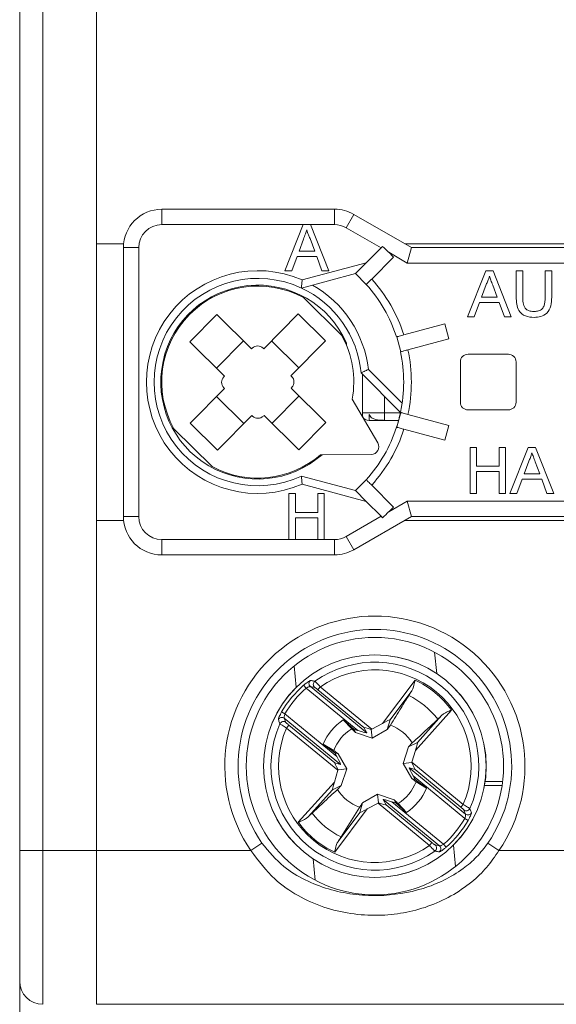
# Model space of a CAD drawing. Header units: millimetres. Extents: x 0 to 420, y 0 to 297.
# Tile 7 of 20: x 108 to 122, y 198 to 224. Entities that reach past the tile are written whole.
import ezdxf

# ---------------------------------------------------------------- set-up
doc = ezdxf.new("R2010")
doc.units = ezdxf.units.MM

msp = doc.modelspace()

# ---------------------------------------------------------------- linework, layer by layer
at = {"color": 7, "linetype": 'Continuous', "lineweight": 15}
for p, q in [((108.131, 202.412), (108.131, 229.612)), ((108.731, 229.612), (108.731, 202.412)), ((110.131, 218.212), (110.131, 229.612)), ((110.131, 229.612), (110.131, 202.412)), ((111.831, 219.112), (111.831, 218.712)), ((111.831, 219.112), (116.331, 219.112)), ((116.331, 218.712), (116.331, 219.112)), ((116.831, 218.978), (116.631, 218.631)), ((116.831, 218.978), (118.331, 218.112)), ((115.514, 218.712), (111.831, 218.712)), ((115.514, 218.712), (115.038, 217.512)), ((115.705, 218.712), (115.514, 218.712)), ((116.182, 217.512), (115.705, 218.712)), ((116.331, 218.712), (115.705, 218.712)), ((117.542, 218.105), (116.631, 218.631)), ((110.836, 218.212), (110.131, 218.212)), ((115.405, 218.019), (115.521, 218.335)), ((115.692, 218.352), (115.814, 218.019)), ((129.164, 218.212), (118.158, 218.212)), ((111.231, 218.112), (110.831, 218.112)), ((110.831, 211.112), (110.831, 218.112)), ((111.231, 218.112), (111.231, 211.112)), ((115.814, 218.019), (115.405, 218.019)), ((117.156, 217.719), (117.542, 218.105)), ((117.581, 218.145), (117.542, 218.105)), ((117.74, 217.991), (117.867, 217.864)), ((118.224, 217.712), (117.74, 217.991)), ((118.331, 218.112), (118.224, 217.712)), ((118.331, 218.112), (124.031, 218.112)), ((115.217, 217.512), (115.354, 217.881)), ((115.354, 217.881), (115.865, 217.881)), ((115.486, 217.272), (117.156, 217.719)), ((115.865, 217.881), (116.002, 217.512)), ((117.156, 217.719), (116.873, 217.436)), ((117.297, 217.295), (117.867, 217.864)), ((124.031, 217.712), (118.224, 217.712)), ((115.038, 217.512), (115.217, 217.512)), ((116.873, 217.436), (115.469, 217.06)), ((116.002, 217.512), (116.182, 217.512)), ((116.873, 217.436), (117.156, 217.154)), ((119.79, 216.312), (120.266, 217.512)), ((120.266, 217.512), (120.457, 217.512)), ((120.457, 217.512), (120.934, 216.312)), ((121.062, 216.821), (121.062, 217.512)), ((121.062, 217.512), (121.231, 217.512)), ((121.231, 217.512), (121.231, 216.829)), ((121.816, 217.512), (121.985, 217.512)), ((121.816, 216.829), (121.816, 217.512)), ((121.985, 217.512), (121.985, 216.821)), ((120.28, 217.152), (120.157, 216.819)), ((120.567, 216.819), (120.45, 217.135)), ((116.517, 215.825), (115.522, 216.81)), ((120.106, 216.681), (119.969, 216.312)), ((120.618, 216.681), (120.106, 216.681)), ((120.157, 216.819), (120.567, 216.819)), ((120.754, 216.312), (120.618, 216.681)), ((113.261, 216.374), (112.558, 215.663)), ((114.167, 215.477), (113.261, 216.374)), ((115.382, 216.385), (114.486, 215.479)), ((115.382, 216.385), (116.093, 215.682)), ((118.138, 215.839), (119.205, 216.125)), ((119.205, 216.125), (119.309, 215.739)), ((119.969, 216.312), (119.79, 216.312)), ((120.934, 216.312), (120.754, 216.312)), ((113.464, 214.766), (112.558, 215.663)), ((113.959, 215.684), (113.255, 214.973)), ((115.403, 214.984), (114.692, 215.687)), ((116.093, 215.682), (115.196, 214.775)), ((116.639, 215.574), (116.639, 215.637)), ((117.95, 215.788), (118.053, 215.402)), ((118.242, 215.453), (119.309, 215.739)), ((114.167, 215.477), (114.185, 215.495)), ((114.468, 215.496), (114.486, 215.479)), ((119.806, 215.337), (120.856, 215.337)), ((119.606, 214.087), (119.606, 215.137)), ((121.056, 215.137), (121.056, 214.087)), ((118.048, 213.823), (117.02, 214.851)), ((117.212, 214.942), (118.091, 214.063)), ((113.446, 214.749), (113.464, 214.766)), ((115.196, 214.775), (115.214, 214.758)), ((117.054, 214.817), (117.054, 213.812)), ((113.466, 214.448), (112.569, 213.542)), ((113.466, 214.448), (113.448, 214.466)), ((115.216, 214.475), (115.198, 214.457)), ((116.104, 213.56), (115.198, 214.457)), ((113.259, 214.24), (113.97, 213.536)), ((114.703, 213.54), (115.407, 214.251)), ((117.457, 213.028), (116.791, 214.168)), ((117.631, 214.24), (117.631, 213.812)), ((117.054, 213.812), (117.631, 213.812)), ((117.631, 213.812), (117.631, 213.616)), ((117.631, 213.812), (118.046, 213.812)), ((118.002, 213.628), (118.053, 213.821)), ((120.856, 213.887), (119.806, 213.887)), ((114.176, 213.745), (113.28, 212.838)), ((114.194, 213.727), (114.176, 213.745)), ((114.495, 213.746), (114.477, 213.729)), ((115.401, 212.85), (114.495, 213.746)), ((116.104, 213.56), (115.401, 212.85)), ((117.231, 213.766), (117.231, 213.612)), ((117.997, 213.612), (117.231, 213.612)), ((117.998, 213.616), (117.631, 213.616)), ((117.95, 213.435), (118.002, 213.628)), ((118.242, 213.771), (119.309, 213.485)), ((112.145, 213.398), (113.14, 212.413)), ((112.569, 213.542), (113.28, 212.838)), ((118.138, 213.385), (119.205, 213.099)), ((119.205, 213.099), (119.309, 213.485)), ((119.862, 211.712), (119.862, 212.912)), ((119.862, 212.912), (120.031, 212.912)), ((120.031, 212.912), (120.031, 212.419)), ((120.616, 212.419), (120.616, 212.912)), ((120.616, 212.912), (120.785, 212.912)), ((120.785, 212.912), (120.785, 211.712)), ((120.898, 211.712), (121.374, 212.912)), ((121.374, 212.912), (121.565, 212.912)), ((121.565, 212.912), (122.041, 211.712)), ((115.966, 212.72), (117.285, 212.727)), ((121.387, 212.552), (121.265, 212.219)), ((121.674, 212.219), (121.558, 212.535)), ((120.031, 212.419), (120.616, 212.419)), ((120.616, 212.281), (120.031, 212.281)), ((120.031, 212.281), (120.031, 211.712)), ((120.616, 211.712), (120.616, 212.281)), ((115.469, 212.163), (116.873, 211.787)), ((116.873, 211.787), (117.156, 212.07)), ((121.214, 212.081), (121.077, 211.712)), ((121.725, 212.081), (121.214, 212.081)), ((121.265, 212.219), (121.674, 212.219)), ((121.862, 211.712), (121.725, 212.081)), ((117.156, 211.504), (115.486, 211.952)), ((116.873, 211.787), (117.156, 211.504)), ((117.297, 211.928), (117.867, 211.359)), ((115.14, 211.712), (115.14, 210.512)), ((115.31, 211.712), (115.14, 211.712)), ((115.31, 211.219), (115.31, 211.712)), ((115.894, 211.712), (115.894, 211.219)), ((116.063, 211.712), (115.894, 211.712)), ((116.063, 210.512), (116.063, 211.712)), ((117.156, 211.504), (117.542, 211.118)), ((117.74, 211.232), (118.224, 211.512)), ((118.224, 211.512), (118.331, 211.112)), ((118.224, 211.512), (124.031, 211.512)), ((120.031, 211.712), (119.862, 211.712)), ((120.785, 211.712), (120.616, 211.712)), ((121.077, 211.712), (120.898, 211.712)), ((122.041, 211.712), (121.862, 211.712)), ((117.74, 211.232), (117.867, 211.359)), ((110.131, 202.412), (110.131, 211.012)), ((110.131, 211.012), (110.836, 211.012)), ((110.831, 211.112), (111.231, 211.112)), ((115.894, 211.219), (115.31, 211.219)), ((115.31, 211.081), (115.894, 211.081)), ((115.31, 210.512), (115.31, 211.081)), ((115.894, 211.081), (115.894, 210.512)), ((116.631, 210.592), (117.542, 211.118)), ((118.331, 211.112), (116.831, 210.246)), ((117.542, 211.118), (117.581, 211.079)), ((118.158, 211.012), (129.164, 211.012)), ((124.031, 211.112), (118.331, 211.112)), ((111.831, 210.512), (111.831, 210.112)), ((111.831, 210.512), (115.14, 210.512)), ((115.14, 210.512), (115.31, 210.512)), ((115.31, 210.512), (115.894, 210.512)), ((115.894, 210.512), (116.063, 210.512)), ((116.063, 210.512), (116.331, 210.512)), ((116.331, 210.112), (116.331, 210.512)), ((116.631, 210.592), (116.831, 210.246)), ((116.331, 210.112), (111.831, 210.112)), ((115.526, 206.721), (115.592, 206.646)), ((116.939, 205.539), (115.592, 206.646)), ((115.7, 206.687), (117.167, 205.48)), ((115.813, 206.664), (115.7, 206.687)), ((115.897, 206.601), (115.96, 206.679)), ((115.96, 206.679), (117.3, 205.578)), ((117.581, 205.727), (118.427, 206.853)), ((117.091, 205.62), (115.897, 206.601)), ((118.339, 206.57), (117.775, 205.818)), ((114.953, 206.023), (115.039, 205.973)), ((115.02, 205.86), (115.064, 205.753)), ((116.488, 204.653), (115.02, 205.86)), ((115.039, 205.973), (116.386, 204.866)), ((119.377, 206.072), (118.436, 205.024)), ((118.488, 205.232), (119.116, 205.931)), ((115.078, 205.605), (115.142, 205.682)), ((116.418, 204.504), (115.078, 205.605)), ((115.142, 205.682), (116.336, 204.701)), ((116.777, 205.585), (116.558, 205.82)), ((116.558, 205.82), (116.837, 205.569)), ((117.167, 205.48), (117.091, 205.62)), ((117.3, 205.578), (117.581, 205.727)), ((117.704, 205.57), (117.775, 205.818)), ((117.785, 205.683), (117.704, 205.57)), ((116.878, 205.489), (116.777, 205.585)), ((116.878, 205.489), (116.837, 205.569)), ((116.837, 205.569), (116.939, 205.539)), ((117.31, 205.343), (116.878, 205.489)), ((117.31, 205.343), (117.287, 205.571)), ((117.704, 205.57), (117.31, 205.343)), ((116.036, 205.186), (116.31, 205.016)), ((116.336, 204.96), (116.036, 205.186)), ((118.113, 204.683), (118.258, 205.115)), ((118.258, 205.115), (118.488, 205.232)), ((118.258, 205.115), (118.354, 205.216)), ((116.31, 205.016), (116.423, 204.935)), ((116.386, 204.866), (116.336, 204.96)), ((116.423, 204.935), (116.336, 204.96)), ((116.423, 204.935), (116.649, 204.54)), ((118.436, 205.024), (118.344, 204.719)), ((116.336, 204.701), (116.488, 204.653)), ((118.113, 204.683), (118.34, 204.706)), ((118.339, 204.288), (118.113, 204.683)), ((118.426, 204.523), (118.274, 204.57)), ((118.274, 204.57), (119.742, 203.364)), ((118.344, 204.719), (119.684, 203.618)), ((116.326, 204.199), (116.418, 204.504)), ((116.649, 204.54), (116.422, 204.518)), ((116.649, 204.54), (116.504, 204.109)), ((118.376, 204.358), (118.426, 204.264)), ((119.723, 203.25), (118.376, 204.358)), ((119.62, 203.541), (118.426, 204.523)), ((115.385, 203.152), (116.326, 204.199)), ((116.504, 204.109), (116.274, 203.992)), ((116.504, 204.109), (116.408, 204.008)), ((118.339, 204.288), (118.426, 204.264)), ((118.452, 204.208), (118.339, 204.288)), ((118.426, 204.264), (118.726, 204.038)), ((118.726, 204.038), (118.452, 204.208)), ((120.238, 204.112), (120.693, 204.112)), ((120.253, 204.212), (120.707, 204.212)), ((116.274, 203.992), (115.646, 203.292)), ((117.058, 203.654), (117.453, 203.88)), ((117.453, 203.88), (117.475, 203.653)), ((117.453, 203.88), (117.884, 203.735)), ((117.058, 203.654), (116.987, 203.405)), ((117.462, 203.646), (117.181, 203.497)), ((118.802, 202.545), (117.462, 203.646)), ((117.595, 203.743), (117.671, 203.604)), ((119.062, 202.537), (117.595, 203.743)), ((117.671, 203.604), (118.865, 202.622)), ((117.925, 203.654), (117.823, 203.685)), ((117.823, 203.685), (119.17, 202.578)), ((117.884, 203.735), (117.925, 203.654)), ((118.204, 203.403), (117.925, 203.654)), ((117.985, 203.639), (118.204, 203.403)), ((119.684, 203.618), (119.62, 203.541)), ((117.181, 203.497), (116.335, 202.371)), ((116.423, 202.654), (116.987, 203.405)), ((116.501, 202.772), (116.977, 203.54)), ((119.742, 203.364), (119.698, 203.47)), ((119.723, 203.25), (119.809, 203.2)), ((114.437, 202.607), (114.151, 202.412)), ((118.865, 202.622), (118.802, 202.545)), ((118.949, 202.56), (119.062, 202.537)), ((119.17, 202.578), (119.236, 202.503)), ((120.611, 202.412), (120.325, 202.607)), ((108.131, 199.012), (108.131, 202.412)), ((108.731, 202.412), (108.131, 202.412)), ((108.731, 202.412), (108.731, 198.412)), ((108.731, 202.412), (110.131, 202.412)), ((110.131, 202.412), (114.151, 202.412)), ((110.131, 198.412), (110.131, 202.412)), ((120.611, 202.412), (124.651, 202.412)), ((108.131, 181.612), (108.131, 199.012)), ((110.131, 198.412), (113.131, 198.412)), ((113.131, 198.412), (153.131, 198.412))]:
    msp.add_line(p, q, dxfattribs=at)
at = {"color": 8, "linetype": 'Continuous', "lineweight": 15}
for p, q in [((118.937, 207.579), (118.991, 207.024)), ((115.28, 207.221), (115.334, 206.666)), ((119.428, 202.557), (119.482, 202.002)), ((115.771, 202.2), (115.825, 201.645))]:
    msp.add_line(p, q, dxfattribs=at)
at = {"color": 7, "linetype": 'Continuous', "lineweight": 15}
for radius in [3.35, 2.9, 2.899]:
    msp.add_circle((117.381, 204.612), radius, dxfattribs=at)
for centre, radius, start, end in [((111.831, 218.112), 1, 90, 180), ((116.331, 218.112), 1, 60, 90), ((111.831, 218.112), 0.6, 90, 180), ((116.331, 218.112), 0.6, 60, 90), ((114.331, 214.612), 2.9, 66.532, 293.468), ((114.331, 214.612), 2.7, 65.0744, 294.9256), ((114.331, 214.612), 2.525, 23.9501, 311.4958), ((114.331, 214.612), 2.9, 6.532, 60.5605), ((114.331, 214.612), 3.8, 18.017, 41.983), ((114.331, 214.612), 4, 17.866, 42.134), ((114.331, 214.612), 2.5, 61.5612, 209.0408), ((114.331, 214.612), 2.7, 5.0744, 65.0744), ((114.331, 214.612), 2.5, 349.7652, 29.0408), ((114.327, 215.354), 0.2, 45.301, 135.301), ((114.331, 214.612), 3.8, 348.017, 11.983), ((114.331, 214.612), 4, 347.866, 12.134), ((119.806, 215.137), 0.2, 90, 180), ((120.856, 215.137), 0.2, 0, 90), ((113.589, 214.608), 0.2, 135.301, 225.301), ((115.073, 214.616), 0.2, 315.301, 45.301), ((119.806, 214.087), 0.2, 180, 270), ((120.856, 214.087), 0.2, 270, 0), ((114.331, 214.612), 3.8, 345, 348.017), ((114.335, 213.869), 0.2, 225.301, 315.301), ((117.231, 213.812), 0.2, 207.8094, 270), ((114.331, 214.612), 3.8, 341.983, 345), ((114.331, 214.612), 3.8, 318.017, 341.983), ((114.331, 214.612), 4, 317.866, 342.134), ((117.284, 212.927), 0.2, 270.301, 30.301), ((114.331, 214.612), 2.5, 241.5612, 310.8368), ((111.831, 211.112), 1, 180, 270), ((111.831, 211.112), 0.6, 180, 270), ((116.331, 211.112), 0.6, 270, 300), ((116.331, 211.112), 1, 270, 300), ((117.381, 204.612), 3.908, 325.743, 214.257), ((117.381, 204.612), 3.562, 325.743, 214.257), ((117.381, 204.612), 2.707, 335.914, 125.2507), ((117.381, 204.612), 2.508, 336.6604, 124.5043), ((117.381, 204.612), 2.809, 131.3322, 149.8325), ((117.381, 204.612), 2.709, 131.3322, 149.8325), ((115.764, 206.764), 0.1, 127.3397, 230.0791), ((115.877, 206.741), 0.1, 125.6736, 230.0612), ((117.381, 204.612), 2.473, 36.1881, 64.9765), ((117.381, 204.612), 2.04, 36.7259, 64.4388), ((114.957, 205.781), 0.1, 51.0855, 153.8249), ((117.381, 204.612), 2.707, 155.914, 305.2507), ((117.381, 204.612), 2.508, 156.6604, 304.5043), ((115.001, 205.675), 0.1, 51.1035, 155.491), ((117.381, 204.612), 1.463, 124.2659, 156.8987), ((117.381, 204.612), 1.145, 31.83, 69.3346), ((117.381, 204.612), 1.145, 121.83, 159.3346), ((117.381, 204.612), 1.145, 301.83, 339.3346), ((117.381, 204.612), 1.145, 211.83, 249.3346), ((117.381, 204.612), 1.463, 304.2659, 336.8987), ((117.381, 204.612), 2.04, 216.7259, 244.4388), ((119.761, 203.549), 0.1, 231.1035, 335.491), ((119.805, 203.442), 0.1, 231.0855, 333.8249), ((117.381, 204.612), 2.473, 216.1881, 244.9765), ((117.381, 204.612), 2.709, 311.3322, 329.8325), ((117.381, 204.612), 2.809, 311.3322, 329.8325), ((118.885, 202.483), 0.1, 305.6736, 50.0612), ((118.998, 202.46), 0.1, 307.3397, 50.0791), ((108.731, 199.012), 0.6, 180, 270)]:
    msp.add_arc(centre, radius, start, end, dxfattribs=at)
for centre, major_axis, ratio, start_param, end_param in [((116.401, 218.764), (1.719, -1.319), 0.131652, 0.785398, 0.919879), ((116.401, 210.46), (1.719, 1.319), 0.131652, 5.363306, 5.497787), ((117.341, 205.544), (0.249, -0.076), 0.040112, 1.799222, 3.182497), ((117.566, 205.707), (0.208, 0.112), 0.04428, 6.24051, 7.758946), ((116.918, 205.556), (0.249, -0.076), 0.040112, 4.809235, 6.32409), ((117.309, 205.57), (0.096, 0.0504), 0.096832, 1.611647, 1.743226), ((118.42, 205.006), (0.069, 0.226), 0.04428, 4.807424, 6.325861), ((116.365, 204.883), (-0.123, 0.23), 0.040112, 3.100688, 4.615543), ((116.459, 204.471), (-0.123, 0.23), 0.040112, 6.242281, 7.625556), ((118.397, 204.34), (-0.123, 0.23), 0.040112, 6.242281, 7.757136), ((118.336, 204.726), (0.031, 0.104), 0.096832, 4.539959, 4.671538), ((118.303, 204.753), (-0.123, 0.23), 0.040112, 3.100688, 4.483964), ((116.427, 204.497), (0.031, 0.104), 0.096832, 1.398366, 1.529945), ((116.342, 204.218), (0.069, 0.226), 0.04428, 1.665832, 3.184268), ((117.453, 203.653), (0.096, 0.0504), 0.096832, 4.75324, 4.884819), ((117.421, 203.68), (0.249, -0.076), 0.040112, 4.940814, 6.32409), ((117.844, 203.668), (0.249, -0.076), 0.040112, 1.667642, 3.182497), ((117.196, 203.516), (0.208, 0.112), 0.04428, 3.098917, 4.617354)]:
    msp.add_ellipse(centre, major_axis=major_axis, ratio=ratio, start_param=start_param, end_param=end_param, dxfattribs=at)
for points, knots in [([(115.521, 218.335), (115.538, 218.379), (115.567, 218.459), (115.597, 218.538), (115.61, 218.573)], [0, 0, 0, 0, 0.560002, 1, 1, 1, 1]), ([(115.61, 218.573), (115.621, 218.53), (115.641, 218.454), (115.676, 218.383), (115.692, 218.352)], [0, 0, 0, 0, 0.559908, 1, 1, 1, 1]), ([(115.469, 217.06), (115.469, 217.062), (115.469, 217.067), (115.472, 217.1), (115.476, 217.15), (115.481, 217.208), (115.484, 217.251), (115.486, 217.271), (115.486, 217.272)], [0, 0, 0, 0, 0.199086, 0.397985, 0.602097, 0.817827, 0.98888, 1, 1, 1, 1]), ([(117.156, 217.154), (117.157, 217.155), (117.16, 217.158), (117.185, 217.183), (117.221, 217.219), (117.26, 217.258), (117.287, 217.285), (117.297, 217.295)], [0, 0, 0, 0, 0.214334, 0.428664, 0.643131, 0.857878, 1, 1, 1, 1]), ([(120.362, 217.373), (120.35, 217.33), (120.33, 217.254), (120.295, 217.183), (120.28, 217.152)], [0, 0, 0, 0, 0.5599078, 1, 1, 1, 1]), ([(120.45, 217.135), (120.433, 217.179), (120.404, 217.259), (120.375, 217.338), (120.362, 217.373)], [0, 0, 0, 0, 0.560002, 1, 1, 1, 1]), ([(121.526, 216.296), (121.45, 216.301), (121.298, 216.309), (121.119, 216.451), (121.067, 216.643), (121.064, 216.762), (121.062, 216.821)], [0, 0, 0, 0, 0.280714, 0.557891, 0.778399, 1, 1, 1, 1]), ([(121.231, 216.829), (121.232, 216.779), (121.233, 216.678), (121.276, 216.535), (121.393, 216.459), (121.473, 216.453), (121.513, 216.45)], [0, 0, 0, 0, 0.281723, 0.560127, 0.779499, 1, 1, 1, 1]), ([(121.513, 216.45), (121.548, 216.452), (121.618, 216.455), (121.722, 216.492), (121.815, 216.623), (121.815, 216.744), (121.816, 216.829)], [0, 0, 0, 0, 0.187574, 0.374198, 0.559695, 1, 1, 1, 1]), ([(121.985, 216.821), (121.984, 216.746), (121.981, 216.596), (121.88, 216.4), (121.703, 216.306), (121.585, 216.3), (121.526, 216.296)], [0, 0, 0, 0, 0.281617, 0.559127, 0.779001, 1, 1, 1, 1]), ([(118.138, 215.839), (118.116, 215.833), (118.073, 215.821), (118.015, 215.806), (117.971, 215.794), (117.948, 215.788), (117.946, 215.787), (117.945, 215.787)], [0, 0, 0, 0, 0.215042, 0.430087, 0.64502, 0.859687, 1, 1, 1, 1]), ([(118.048, 215.401), (118.05, 215.401), (118.055, 215.402), (118.088, 215.411), (118.137, 215.425), (118.191, 215.439), (118.227, 215.449), (118.242, 215.453)], [0, 0, 0, 0, 0.214334, 0.428664, 0.643131, 0.857878, 1, 1, 1, 1]), ([(117.212, 214.942), (117.211, 214.941), (117.193, 214.933), (117.155, 214.914), (117.101, 214.889), (117.057, 214.867), (117.026, 214.853), (117.022, 214.852), (117.02, 214.851)], [0, 0, 0, 0, 0.01112, 0.182173, 0.397903, 0.602015, 0.800914, 1, 1, 1, 1]), ([(117.054, 213.812), (117.054, 213.811), (117.054, 213.804), (117.054, 213.79), (117.054, 213.769), (117.054, 213.746), (117.054, 213.723), (117.054, 213.72), (117.054, 213.718)], [0, 0, 0, 0, 0.010135, 0.105668, 0.200728, 0.358734, 0.617857, 1, 1, 1, 1]), ([(118.242, 213.771), (118.22, 213.777), (118.176, 213.788), (118.118, 213.804), (118.075, 213.816), (118.051, 213.822), (118.049, 213.823), (118.048, 213.823)], [0, 0, 0, 0, 0.215042, 0.430087, 0.64502, 0.859687, 1, 1, 1, 1]), ([(117.631, 213.616), (117.613, 213.616), (117.537, 213.617), (117.426, 213.624), (117.32, 213.663), (117.259, 213.71), (117.24, 213.747), (117.231, 213.766)], [0, 0, 0, 0, 0.121666, 0.503495, 0.726642, 0.865009, 1, 1, 1, 1]), ([(117.945, 213.436), (117.947, 213.436), (117.951, 213.435), (117.984, 213.426), (118.033, 213.413), (118.088, 213.398), (118.124, 213.388), (118.138, 213.385)], [0, 0, 0, 0, 0.214334, 0.428664, 0.643131, 0.857878, 1, 1, 1, 1]), ([(121.469, 212.773), (121.458, 212.73), (121.438, 212.654), (121.403, 212.583), (121.387, 212.552)], [0, 0, 0, 0, 0.559908, 1, 1, 1, 1]), ([(121.558, 212.535), (121.541, 212.579), (121.512, 212.659), (121.482, 212.738), (121.469, 212.773)], [0, 0, 0, 0, 0.560002, 1, 1, 1, 1]), ([(115.469, 212.163), (115.469, 212.161), (115.469, 212.157), (115.472, 212.124), (115.476, 212.074), (115.481, 212.015), (115.484, 211.972), (115.486, 211.953), (115.486, 211.952)], [0, 0, 0, 0, 0.199086, 0.397985, 0.602097, 0.817827, 0.98888, 1, 1, 1, 1]), ([(117.297, 211.928), (117.281, 211.944), (117.25, 211.976), (117.207, 212.019), (117.175, 212.051), (117.158, 212.068), (117.156, 212.069), (117.156, 212.07)], [0, 0, 0, 0, 0.215042, 0.430087, 0.64502, 0.859687, 1, 1, 1, 1]), ([(115.526, 206.721), (115.535, 206.728), (115.561, 206.751), (115.607, 206.787), (115.654, 206.819), (115.689, 206.84), (115.699, 206.842), (115.703, 206.843)], [0, 0, 0, 0, 0.106969, 0.339081, 0.565137, 0.783439, 1, 1, 1, 1]), ([(115.7, 206.687), (115.696, 206.687), (115.689, 206.688), (115.667, 206.682), (115.639, 206.672), (115.612, 206.658), (115.597, 206.649), (115.592, 206.646)], [0, 0, 0, 0, 0.21548, 0.436195, 0.664796, 0.895578, 1, 1, 1, 1]), ([(115.703, 206.843), (115.711, 206.842), (115.749, 206.835), (115.788, 206.828), (115.819, 206.823)], [0, 0, 0, 0, 0.204716, 1, 1, 1, 1]), ([(115.897, 206.601), (115.893, 206.605), (115.88, 206.615), (115.858, 206.632), (115.836, 206.649), (115.819, 206.661), (115.815, 206.663), (115.813, 206.664)], [0, 0, 0, 0, 0.100839, 0.334471, 0.559976, 0.77988, 1, 1, 1, 1]), ([(115.819, 206.823), (115.822, 206.82), (115.829, 206.815), (115.857, 206.787), (115.894, 206.749), (115.931, 206.71), (115.954, 206.686), (115.96, 206.679)], [0, 0, 0, 0, 0.223206, 0.444231, 0.668852, 0.900211, 1, 1, 1, 1]), ([(118.427, 206.853), (118.427, 206.851), (118.423, 206.83), (118.408, 206.76), (118.387, 206.658), (118.353, 206.595), (118.339, 206.57)], [0, 0, 0, 0, 0.014382, 0.203404, 0.680882, 1, 1, 1, 1]), ([(118.261, 206.452), (118.195, 206.345), (118.037, 206.09), (117.878, 205.833), (117.785, 205.683)], [0, 0, 0, 0, 0.418017, 1, 1, 1, 1]), ([(118.261, 206.452), (118.279, 206.479), (118.301, 206.514), (118.333, 206.56), (118.339, 206.57)], [0, 0, 0, 0, 0.793901, 1, 1, 1, 1]), ([(114.867, 205.826), (114.867, 205.827), (114.866, 205.832), (114.872, 205.856), (114.89, 205.902), (114.918, 205.96), (114.941, 206.002), (114.953, 206.023)], [0, 0, 0, 0, 0.090361, 0.315187, 0.543285, 0.770757, 1, 1, 1, 1]), ([(115.039, 205.973), (115.035, 205.962), (115.027, 205.938), (115.02, 205.906), (115.017, 205.879), (115.017, 205.864), (115.019, 205.861), (115.02, 205.86)], [0, 0, 0, 0, 0.225306, 0.4539, 0.685064, 0.910646, 1, 1, 1, 1]), ([(119.116, 205.931), (119.111, 205.926), (119.072, 205.885), (119.042, 205.856), (119.016, 205.832)], [0, 0, 0, 0, 0.1332249, 1, 1, 1, 1]), ([(119.116, 205.931), (119.138, 205.949), (119.194, 205.995), (119.289, 206.036), (119.356, 206.063), (119.375, 206.071), (119.377, 206.072)], [0, 0, 0, 0, 0.319118, 0.796596, 0.985618, 1, 1, 1, 1]), ([(114.91, 205.717), (114.907, 205.724), (114.892, 205.761), (114.878, 205.797), (114.867, 205.826)], [0, 0, 0, 0, 0.204716, 1, 1, 1, 1]), ([(115.078, 205.605), (115.058, 205.618), (115.018, 205.643), (114.966, 205.677), (114.927, 205.702), (114.912, 205.714), (114.91, 205.716), (114.91, 205.717)], [0, 0, 0, 0, 0.236869, 0.474724, 0.711887, 0.94347, 1, 1, 1, 1]), ([(115.064, 205.753), (115.064, 205.753), (115.065, 205.751), (115.072, 205.743), (115.089, 205.727), (115.114, 205.706), (115.132, 205.69), (115.142, 205.682)], [0, 0, 0, 0, 0.055605, 0.284477, 0.521163, 0.760618, 1, 1, 1, 1]), ([(118.354, 205.216), (118.483, 205.336), (118.704, 205.542), (118.924, 205.746), (119.016, 205.832)], [0, 0, 0, 0, 0.581982, 1, 1, 1, 1]), ([(116.408, 204.008), (116.279, 203.888), (116.058, 203.682), (115.838, 203.477), (115.746, 203.392)], [0, 0, 0, 0, 0.581982, 1, 1, 1, 1]), ([(116.977, 203.54), (116.988, 203.557), (117.015, 203.594), (117.042, 203.632), (117.058, 203.654)], [0, 0, 0, 0, 0.42967, 1, 1, 1, 1]), ([(117.884, 203.735), (117.903, 203.716), (117.937, 203.685), (117.97, 203.653), (117.985, 203.639)], [0, 0, 0, 0, 0.57033, 1, 1, 1, 1]), ([(119.684, 203.618), (119.704, 203.606), (119.744, 203.581), (119.796, 203.547), (119.835, 203.521), (119.85, 203.51), (119.852, 203.507), (119.852, 203.507)], [0, 0, 0, 0, 0.236869, 0.474724, 0.711887, 0.94347, 1, 1, 1, 1]), ([(115.646, 203.292), (115.624, 203.274), (115.568, 203.229), (115.473, 203.188), (115.406, 203.16), (115.387, 203.152), (115.385, 203.152)], [0, 0, 0, 0, 0.319118, 0.796596, 0.985618, 1, 1, 1, 1]), ([(115.646, 203.292), (115.651, 203.298), (115.69, 203.338), (115.72, 203.367), (115.746, 203.392)], [0, 0, 0, 0, 0.1332249, 1, 1, 1, 1]), ([(119.698, 203.47), (119.698, 203.471), (119.697, 203.473), (119.69, 203.48), (119.673, 203.496), (119.648, 203.518), (119.63, 203.533), (119.62, 203.541)], [0, 0, 0, 0, 0.055605, 0.284477, 0.521163, 0.760618, 1, 1, 1, 1]), ([(119.723, 203.25), (119.727, 203.262), (119.735, 203.285), (119.742, 203.318), (119.745, 203.345), (119.745, 203.359), (119.743, 203.363), (119.742, 203.364)], [0, 0, 0, 0, 0.225306, 0.4539, 0.685064, 0.910646, 1, 1, 1, 1]), ([(119.895, 203.398), (119.895, 203.396), (119.896, 203.391), (119.89, 203.368), (119.872, 203.322), (119.844, 203.263), (119.821, 203.221), (119.809, 203.2)], [0, 0, 0, 0, 0.090361, 0.315187, 0.543285, 0.770757, 1, 1, 1, 1]), ([(119.852, 203.507), (119.855, 203.499), (119.87, 203.463), (119.884, 203.427), (119.895, 203.398)], [0, 0, 0, 0, 0.204716, 1, 1, 1, 1]), ([(114.437, 202.607), (114.618, 202.391), (114.941, 202.006), (115.559, 201.637), (116.165, 201.398), (116.808, 201.264), (117.643, 201.217), (118.456, 201.344), (119.185, 201.63), (119.652, 201.91), (120.04, 202.236), (120.23, 202.483), (120.325, 202.607)], [0, 0, 0, 0, 0.12396, 0.221273, 0.318736, 0.415491, 0.512241, 0.68815, 0.77523, 0.862218, 0.931181, 1, 1, 1, 1]), ([(116.335, 202.371), (116.335, 202.372), (116.339, 202.394), (116.354, 202.464), (116.375, 202.566), (116.409, 202.629), (116.423, 202.654)], [0, 0, 0, 0, 0.014382, 0.203404, 0.680882, 1, 1, 1, 1]), ([(116.501, 202.772), (116.483, 202.744), (116.461, 202.71), (116.429, 202.663), (116.423, 202.654)], [0, 0, 0, 0, 0.793901, 1, 1, 1, 1]), ([(118.943, 202.401), (118.94, 202.404), (118.933, 202.409), (118.905, 202.436), (118.868, 202.475), (118.831, 202.514), (118.808, 202.538), (118.802, 202.545)], [0, 0, 0, 0, 0.223206, 0.444231, 0.668852, 0.900211, 1, 1, 1, 1]), ([(118.865, 202.622), (118.869, 202.619), (118.882, 202.608), (118.904, 202.591), (118.926, 202.574), (118.943, 202.562), (118.947, 202.56), (118.949, 202.56)], [0, 0, 0, 0, 0.100839, 0.334471, 0.559976, 0.77988, 1, 1, 1, 1]), ([(119.062, 202.537), (119.066, 202.536), (119.073, 202.536), (119.095, 202.541), (119.123, 202.552), (119.15, 202.565), (119.165, 202.575), (119.17, 202.578)], [0, 0, 0, 0, 0.21548, 0.436195, 0.664796, 0.895578, 1, 1, 1, 1]), ([(120.611, 202.412), (120.509, 202.263), (120.304, 201.965), (119.882, 201.564), (119.371, 201.216), (118.771, 200.946), (118.132, 200.778), (117.452, 200.71), (116.747, 200.756), (116.036, 200.925), (115.37, 201.225), (114.691, 201.687), (114.347, 202.149), (114.151, 202.412)], [0, 0, 0, 0, 0.0708585, 0.141813, 0.2285725, 0.315389, 0.4018495, 0.4882961, 0.5830521, 0.6778271, 0.7750503, 0.8721794, 1, 1, 1, 1]), ([(119.059, 202.38), (119.051, 202.382), (119.013, 202.388), (118.974, 202.395), (118.943, 202.401)], [0, 0, 0, 0, 0.204716, 1, 1, 1, 1]), ([(119.236, 202.503), (119.227, 202.496), (119.201, 202.472), (119.156, 202.437), (119.108, 202.404), (119.073, 202.383), (119.063, 202.381), (119.059, 202.38)], [0, 0, 0, 0, 0.106969, 0.339081, 0.565137, 0.783439, 1, 1, 1, 1])]:
    msp.add_open_spline(points, degree=3, knots=knots, dxfattribs=at)

doc.saveas('drawing.dxf')
